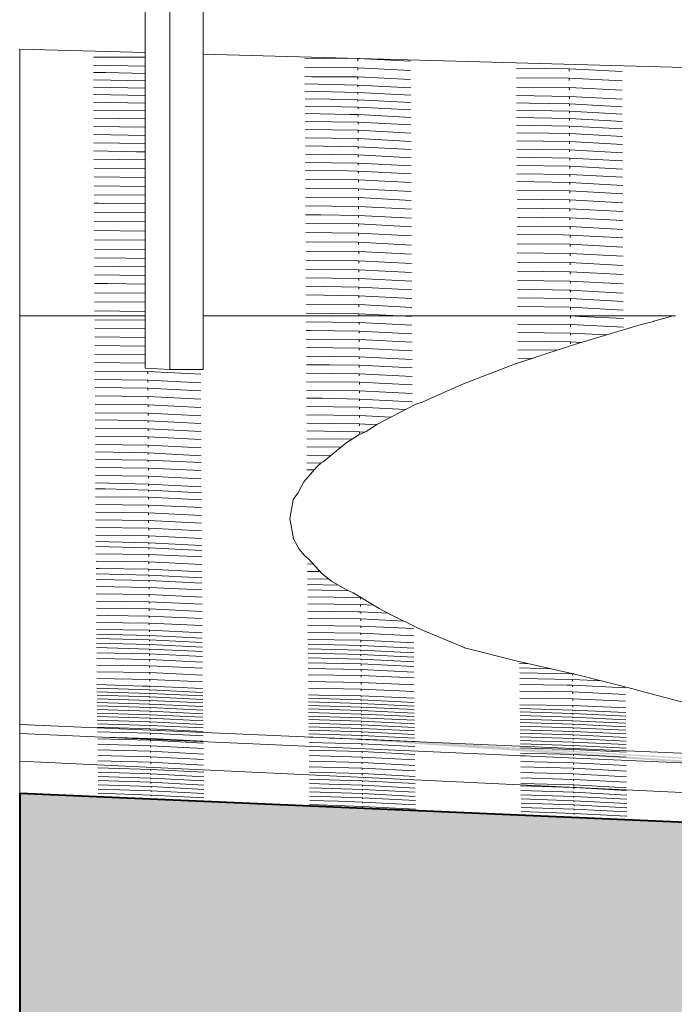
# Model space of a CAD drawing. Header units: millimetres. Extents: x -36476 to 2373, y -53000 to 10500.
# Tile 5 of 35: x -36476 to -35547, y 23 to 1420. Entities that reach past the tile are written whole.
import ezdxf

# ---------------------------------------------------------------- set-up
doc = ezdxf.new("R2010")
doc.units = ezdxf.units.MM
doc.header["$MEASUREMENT"] = 0
for name, color, linetype in [('Nouveau_0', 7, 'Continuous'), ('Nouveau_Equip - Escaliers et ascenseurs', 7, 'Continuous'), ('Terrain - original', 7, 'Continuous')]:
    doc.layers.add(name, color=color, linetype=linetype)

# ---------------------------------------------------------------- blocks, each defined once
blk = doc.blocks.new('Élément de coupe_3')
at = {"layer": 'Terrain - original', "linetype": 'Continuous', "lineweight": 13}
for points in [[(-36475.6, 420), (-36367.4, 415.3), (-36475.6, 421.1)], [(-35883.2, 394.2), (-36030.8, 400.6), (-35497.8, 363.8), (-35385.3, 358.8), (-35797.1, 387.2), (-35152.9, 348.4), (-35038.9, 343.3)]]:
    blk.add_hatch(color=7, dxfattribs=at).paths.add_polyline_path(points)
h = blk.add_hatch(dxfattribs=at)
h.set_pattern_fill('__TERRE_VÉGÉTALISÉE', style=0, pattern_type=2)
h.set_pattern_definition([(45, (0, 0), (-63.63961, 63.63961), []), (45, (-21.21, 21.21), (-127.2792, 127.2792), []), (45, (-42.43, 42.43), (-127.2792, 127.2792), []), (135, (-63.64, 63.64), (21.213203, 21.213203), [90, -90])])
h.paths.add_polyline_path([(-36475.6, 322.4), (-36475.6, -53000), (2372.7, -53000), (2372.7, -1000), (1114, -1000), (1114, -2000), (-3886, -2000), (-3886, -1000), (-30189.1, -1000), (-30189.1, 49.2), (-31403, 102), (-33105.9, 176.1), (-34834.4, 251.2), (-36464.5, 322)])
at = {"layer": 'Terrain - original', "color": 251, "linetype": 'Continuous', "lineweight": 13}
for p, q in [((-36297.6, 1373.7), (-36475.6, 1378.6)), ((-36475.6, 1378.6), (-36475.6, 1370.5)), ((-36475.6, 1370.5), (-36475.6, 1354)), ((-34705.3, 1329.9), (-36215.5, 1371.4)), ((-36297.6, 1366.9), (-36371.1, 1367.3)), ((-36297.6, 1354.5), (-36371, 1356)), ((-35996.1, 1365.2), (-36071.1, 1365.6)), ((-35996.1, 1365.2), (-35996.1, 1361.9)), ((-35996.1, 1365.2), (-35921.1, 1361.5)), ((-36475.6, 1354), (-36475.6, 1339.7)), ((-36353.2, 1345.2), (-36371, 1345.5)), ((-36297.6, 1344.1), (-36353.2, 1345.2)), ((-35996.1, 1352.1), (-36071, 1352.5)), ((-35996.1, 1352.1), (-35996, 1348.8)), ((-35996.1, 1352.1), (-35921, 1348.4)), ((-35696.1, 1350.4), (-35771.1, 1350.8)), ((-35696.1, 1350.4), (-35696.1, 1347.1)), ((-35696.1, 1350.4), (-35621.1, 1346.7)), ((-36475.6, 1339.7), (-36475.6, 1327.1)), ((-36297.6, 1333.6), (-36370.9, 1335.1)), ((-36061.7, 1339.4), (-36071, 1339.5)), ((-35995.9, 1327.6), (-36070.9, 1329.1)), ((-35996, 1339), (-36061.7, 1339.4)), ((-35996, 1339), (-35996, 1335.7)), ((-35996, 1339), (-35921, 1335.3)), ((-35995.9, 1327.6), (-35995.9, 1325)), ((-35995.9, 1327.6), (-35920.9, 1323.5)), ((-35696, 1337.3), (-35771, 1337.7)), ((-35696, 1337.3), (-35696, 1334)), ((-35696, 1337.3), (-35621, 1333.6)), ((-36475.6, 1327.1), (-36475.6, 1316)), ((-36475.6, 1316), (-36475.6, 1306)), ((-36297.6, 1323.2), (-36370.8, 1324.6)), ((-36297.6, 1312.6), (-36370.8, 1314)), ((-35995.9, 1317.2), (-36070.9, 1318.7)), ((-35995.9, 1317.2), (-35995.9, 1314.6)), ((-35995.9, 1317.2), (-35920.9, 1313.1)), ((-35696, 1324.2), (-35771, 1324.6)), ((-35696, 1324.2), (-35695.9, 1320.9)), ((-35696, 1324.2), (-35621, 1320.5)), ((-36475.6, 1306), (-36475.6, 1244.2)), ((-36297.6, 1302), (-36370.7, 1303.4)), ((-36000.7, 1306.9), (-36070.8, 1308.2)), ((-35995.8, 1306.8), (-36000.7, 1306.9)), ((-35995.8, 1306.8), (-35995.8, 1306.5)), ((-35995.8, 1306.8), (-35920.8, 1302.7)), ((-35995.8, 1306.5), (-35995.8, 1304.1)), ((-35695.9, 1311.2), (-35770.9, 1312.7)), ((-35752.5, 1301.9), (-35770.8, 1302.3)), ((-35695.8, 1300.8), (-35752.5, 1301.9)), ((-35695.9, 1311.2), (-35695.9, 1308.6)), ((-35695.9, 1311.2), (-35668, 1309.7)), ((-35695.8, 1300.8), (-35695.8, 1298.2)), ((-35695.8, 1300.8), (-35620.8, 1296.7)), ((-35668, 1309.7), (-35620.9, 1307.4)), ((-36297.6, 1291), (-36370.7, 1292.1)), ((-36018.1, 1296.7), (-36070.7, 1297.7)), ((-36007.2, 1285.9), (-36070.7, 1287.1)), ((-35995.7, 1296.3), (-36018.1, 1296.7)), ((-35995.7, 1285.7), (-36007.2, 1285.9)), ((-35995.7, 1296.3), (-35995.7, 1295.2)), ((-35995.7, 1296.3), (-35920.7, 1292.2)), ((-35995.7, 1295.2), (-35995.7, 1293.6)), ((-35995.7, 1285.7), (-35995.7, 1285.2)), ((-35995.7, 1285.7), (-35920.7, 1281.6)), ((-35695.8, 1290.4), (-35770.8, 1291.9)), ((-35695.8, 1290.4), (-35695.8, 1287.8)), ((-35695.8, 1290.4), (-35620.8, 1286.3)), ((-36297.6, 1279.4), (-36370.6, 1280.5)), ((-35995.6, 1274.9), (-36070.6, 1276)), ((-35995.7, 1285.2), (-35995.7, 1283)), ((-35995.6, 1274.9), (-35995.6, 1272)), ((-35995.6, 1274.9), (-35920.6, 1270.9)), ((-35695.7, 1279.9), (-35770.7, 1281.3)), ((-35695.7, 1279.9), (-35695.7, 1277.3)), ((-35695.7, 1279.9), (-35620.7, 1275.8)), ((-36297.6, 1267.8), (-36370.5, 1268.8)), ((-35995.6, 1263.3), (-36070.6, 1264.4)), ((-35995.6, 1263.3), (-35995.6, 1260.4)), ((-35995.6, 1263.3), (-35920.6, 1259.2)), ((-35695.7, 1269.3), (-35770.7, 1270.8)), ((-35724.4, 1259.2), (-35770.6, 1259.9)), ((-35695.6, 1258.7), (-35724.4, 1259.2)), ((-35695.7, 1269.3), (-35695.6, 1266.7)), ((-35695.7, 1269.3), (-35620.7, 1265.2)), ((-35695.6, 1258.7), (-35695.6, 1257.4)), ((-35695.6, 1258.7), (-35620.6, 1254.6)), ((-36475.6, 1244.2), (-36475.6, 1236.3)), ((-36297.6, 1256.1), (-36370.5, 1257.2)), ((-36297.6, 1244.5), (-36370.4, 1245.6)), ((-35995.5, 1251.6), (-36070.5, 1252.7)), ((-35995.5, 1251.6), (-35995.5, 1248.7)), ((-35995.5, 1251.6), (-35920.5, 1247.6)), ((-35695.5, 1247.2), (-35770.5, 1248.3)), ((-35695.6, 1257.4), (-35695.6, 1255.9)), ((-35695.5, 1247.2), (-35695.5, 1244.2)), ((-35695.5, 1247.2), (-35620.5, 1243.1)), ((-36475.6, 1236.3), (-36475.6, 1173.5)), ((-36310, 1233), (-36370.3, 1234.1)), ((-36297.6, 1232.8), (-36310, 1233)), ((-35995.4, 1240), (-36070.4, 1241.1)), ((-35995.4, 1240), (-35995.4, 1237.1)), ((-35995.4, 1240), (-35920.4, 1236)), ((-35695.5, 1235.5), (-35770.5, 1236.6)), ((-35695.5, 1235.5), (-35695.5, 1232.6)), ((-35695.5, 1235.5), (-35620.5, 1231.5)), ((-36297.6, 1221.5), (-36370.3, 1222.3)), ((-35995.4, 1228.3), (-36070.4, 1229.5)), ((-35995.3, 1216.7), (-36070.3, 1217.8)), ((-35995.4, 1228.3), (-35995.4, 1225.4)), ((-35995.4, 1228.3), (-35920.4, 1224.3)), ((-35995.3, 1216.7), (-35995.3, 1213.8)), ((-35995.3, 1216.7), (-35920.3, 1212.7)), ((-35695.4, 1223.9), (-35770.4, 1225)), ((-35695.4, 1223.9), (-35695.4, 1221)), ((-35695.4, 1223.9), (-35620.4, 1219.9)), ((-36297.6, 1208.9), (-36370.2, 1209.7)), ((-36010.1, 1205.8), (-36070.3, 1206.4)), ((-35995.3, 1205.5), (-36010.1, 1205.8)), ((-35995.3, 1205.5), (-35995.3, 1204.8)), ((-35995.3, 1205.5), (-35920.3, 1201.4)), ((-35995.3, 1204.8), (-35995.2, 1202.5)), ((-35695.4, 1212.2), (-35770.3, 1213.4)), ((-35695.3, 1200.6), (-35770.3, 1201.7)), ((-35695.4, 1212.2), (-35695.3, 1209.3)), ((-35695.4, 1212.2), (-35620.3, 1208.2)), ((-36297.6, 1196.3), (-36370.2, 1197.1)), ((-35995.2, 1193), (-36070.2, 1193.8)), ((-35995.2, 1193), (-35995.2, 1189.9)), ((-35995.2, 1193), (-35920.2, 1189.1)), ((-35695.2, 1189.1), (-35770.2, 1190.5)), ((-35695.3, 1200.6), (-35695.3, 1197.7)), ((-35695.3, 1200.6), (-35620.3, 1196.6)), ((-35695.2, 1189.1), (-35695.2, 1186.4)), ((-35695.2, 1189.1), (-35620.2, 1185)), ((-36297.6, 1183.7), (-36370.1, 1184.5)), ((-35995.1, 1180.4), (-36070.1, 1181.2)), ((-35995.1, 1180.4), (-35995.1, 1177.3)), ((-35995.1, 1180.4), (-35920.1, 1176.4)), ((-35695.2, 1177.2), (-35770.2, 1178)), ((-35695.2, 1177.2), (-35695.2, 1174)), ((-35695.2, 1177.2), (-35620.2, 1173.2)), ((-36475.6, 1173.5), (-36475.6, 1167.6)), ((-36475.6, 1167.6), (-36475.6, 1096)), ((-36297.6, 1171.1), (-36370, 1171.9)), ((-36363.4, 1159.9), (-36370, 1160)), ((-36297.6, 1158.8), (-36363.4, 1159.9)), ((-35995.1, 1167.8), (-36070.1, 1168.6)), ((-35995.1, 1167.8), (-35995.1, 1164.6)), ((-35995.1, 1167.8), (-35920.1, 1163.8)), ((-35695.1, 1164.5), (-35770.1, 1165.4)), ((-35695.1, 1164.5), (-35695.1, 1161.4)), ((-35695.1, 1164.5), (-35620.1, 1160.6)), ((-36297.6, 1146.3), (-36369.9, 1147)), ((-35995, 1155.2), (-36070, 1156)), ((-35995, 1155.2), (-35995, 1152)), ((-35995, 1155.2), (-35920, 1151.2)), ((-35695.1, 1151.9), (-35770, 1152.7)), ((-35695.1, 1151.9), (-35695, 1148.8)), ((-35695.1, 1151.9), (-35620, 1148)), ((-36297.6, 1133.2), (-36369.9, 1133.9)), ((-36048.6, 1143.2), (-36070, 1143.5)), ((-35995, 1142.6), (-36048.6, 1143.2)), ((-35995, 1142.6), (-35994.9, 1139.4)), ((-35995, 1142.6), (-35920, 1138.6)), ((-35695, 1139.3), (-35770, 1140.1)), ((-35695, 1139.3), (-35695, 1136.2)), ((-35695, 1139.3), (-35620, 1135.4)), ((-36297.6, 1120.2), (-36369.8, 1120.9)), ((-35994.9, 1130.5), (-36069.9, 1131.2)), ((-35994.8, 1117.4), (-36069.8, 1118.1)), ((-35994.9, 1130.5), (-35994.9, 1127.2)), ((-35994.9, 1130.5), (-35919.9, 1126.5)), ((-35694.9, 1126.7), (-35769.9, 1127.5)), ((-35694.9, 1126.7), (-35694.9, 1123.6)), ((-35694.9, 1126.7), (-35619.9, 1122.7)), ((-36297.6, 1107.2), (-36369.7, 1107.8)), ((-35994.8, 1104.4), (-36069.8, 1105.1)), ((-35994.8, 1117.4), (-35994.8, 1114.2)), ((-35994.8, 1117.4), (-35919.8, 1113.5)), ((-35994.8, 1104.4), (-35994.8, 1101.1)), ((-35994.8, 1104.4), (-35919.8, 1100.4)), ((-35704.5, 1114.8), (-35769.9, 1115.4)), ((-35694.9, 1114.6), (-35704.5, 1114.8)), ((-35694.9, 1114.6), (-35694.9, 1114.1)), ((-35694.9, 1114.6), (-35619.9, 1110.5)), ((-35694.9, 1114.1), (-35694.9, 1111.4)), ((-36475.6, 1096), (-36475.6, 1092.6)), ((-36475.6, 1092.6), (-36475.6, 1089.5)), ((-36297.6, 1094.1), (-36369.7, 1094.8)), ((-35994.7, 1091.3), (-36069.7, 1092)), ((-35994.7, 1091.3), (-35994.7, 1088.1)), ((-35994.7, 1091.3), (-35919.7, 1087.4)), ((-35694.8, 1101.6), (-35769.8, 1102.3)), ((-35694.8, 1101.6), (-35694.8, 1098.4)), ((-35694.8, 1101.6), (-35619.8, 1097.7)), ((-36475.6, 1089.5), (-36475.6, 1086.5)), ((-36475.6, 1086.5), (-36475.6, 1054.4)), ((-36324.4, 1081.8), (-36369.6, 1082.5)), ((-36297.6, 1081.3), (-36324.4, 1081.8)), ((-35994.7, 1078.3), (-36069.6, 1079)), ((-35994.7, 1078.3), (-35994.6, 1075)), ((-35994.7, 1078.3), (-35919.6, 1074.3)), ((-35694.7, 1088.6), (-35769.7, 1089.3)), ((-35694.7, 1075.5), (-35769.7, 1076.2)), ((-35694.7, 1088.6), (-35694.7, 1085.3)), ((-35694.7, 1088.6), (-35619.7, 1084.6)), ((-36297.6, 1069.5), (-36369.6, 1070.5)), ((-35994.6, 1065.2), (-36069.6, 1065.9)), ((-35994.6, 1065.2), (-35994.6, 1062)), ((-35994.6, 1065.2), (-35919.6, 1061.3)), ((-35694.6, 1062.5), (-35769.6, 1063.2)), ((-35694.7, 1075.5), (-35694.7, 1072.3)), ((-35694.7, 1075.5), (-35619.7, 1071.6)), ((-35694.6, 1062.5), (-35694.6, 1059.2)), ((-35694.6, 1062.5), (-35619.6, 1058.5)), ((-36475.6, 1054.4), (-36475.6, 1006.4)), ((-36297.6, 1057.2), (-36369.5, 1058.2)), ((-35994.5, 1053.1), (-36069.5, 1054.1)), ((-35994.5, 1053.1), (-35994.5, 1050)), ((-35994.5, 1053.1), (-35919.5, 1049)), ((-35694.6, 1049.4), (-35769.6, 1050.1)), ((-35694.6, 1049.4), (-35694.5, 1046.2)), ((-35694.6, 1049.4), (-35619.6, 1045.5)), ((-36350, 1045.7), (-36369.4, 1045.9)), ((-36297.6, 1045), (-36350, 1045.7)), ((-35994.5, 1040.8), (-36069.5, 1041.9)), ((-35994.5, 1040.8), (-35994.5, 1037.8)), ((-35994.5, 1040.8), (-35919.5, 1036.7)), ((-35744.8, 1037.4), (-35769.5, 1037.8)), ((-35720, 1037), (-35744.8, 1037.4)), ((-35696.1, 1036.6), (-35720, 1037)), ((-35694.5, 1036.6), (-35696.1, 1036.6)), ((-35694.5, 1036.6), (-35694.5, 1036.5)), ((-35694.5, 1036.6), (-35629, 1032.9)), ((-35694.5, 1036.5), (-35694.5, 1035.2)), ((-35694.5, 1035.2), (-35694.5, 1034.1)), ((-35694.5, 1034.1), (-35694.5, 1033.7)), ((-36297.6, 1032.2), (-36369.4, 1032.9)), ((-35994.4, 1028.6), (-36069.4, 1029.6)), ((-35994.4, 1028.6), (-35994.4, 1025.5)), ((-35994.4, 1028.6), (-35919.4, 1024.5)), ((-35694.4, 1024.5), (-35769.4, 1025.5)), ((-35694.4, 1024.5), (-35694.4, 1021.4)), ((-35694.4, 1024.5), (-35619.4, 1020.4)), ((-35629, 1032.9), (-35619.5, 1032.4)), ((-36475.6, 1006.4), (-36475.6, 1006.2)), ((-36475.6, 1006.2), (-36475.6, 1000)), ((-36297.6, 1019.2), (-36369.3, 1020)), ((-36297.6, 1006.3), (-36369.3, 1007)), ((-35994.4, 1016), (-36069.3, 1016.8)), ((-35994.4, 1016), (-35994.3, 1012.8)), ((-35994.4, 1016), (-35919.3, 1012)), ((-35694.4, 1012.2), (-35769.4, 1013.2)), ((-35694.4, 1012.2), (-35694.4, 1009.2)), ((-35694.4, 1012.2), (-35619.4, 1008.1)), ((-36387.7, 1000), (-36475.6, 1000)), ((-36475.6, 1000), (-36475.6, 958)), ((-36297.6, 1000), (-36387.7, 1000)), ((-36297.6, 993.7), (-36369.2, 994.4)), ((-35691.9, 1000), (-36215.5, 1000)), ((-35994.3, 1003.1), (-36069.3, 1003.9)), ((-35994.3, 1003.1), (-35994.3, 1000)), ((-35994.3, 1003.1), (-35936.7, 1000)), ((-35994.3, 1000), (-35994.3, 999.9)), ((-35936.7, 1000), (-35919.3, 999.1)), ((-35699.3, 1000), (-35769.3, 1000.7)), ((-35694.3, 1000), (-35699.3, 1000)), ((-35694.3, 1000), (-35694.3, 996.9)), ((-35694.3, 1000), (-35681.7, 999.3)), ((-35548.8, 1000), (-35691.9, 1000)), ((-35681.7, 999.3), (-35680.4, 999.2)), ((-35680.4, 999.2), (-35619.3, 996.2)), ((-36297.6, 981.5), (-36369.1, 982.3)), ((-35994.2, 990.7), (-36069.2, 991.4)), ((-36063.3, 979.1), (-36069.2, 979.2)), ((-35994.2, 978.4), (-36063.3, 979.1)), ((-35994.2, 990.7), (-35994.2, 987.6)), ((-35994.2, 990.7), (-35919.2, 986.9)), ((-35994.2, 978.4), (-35994.2, 975.3)), ((-35994.2, 978.4), (-35919.2, 974.6)), ((-35694.3, 987.7), (-35769.3, 988.4)), ((-35694.3, 987.7), (-35694.2, 984.6)), ((-35694.3, 987.7), (-35619.3, 983.9)), ((-36297.6, 969.4), (-36369.1, 970.1)), ((-35994.1, 966.4), (-36069.1, 967.1)), ((-35994.1, 966.4), (-35994.1, 963.3)), ((-35994.1, 966.4), (-35919.1, 962.6)), ((-35694.2, 975.4), (-35769.2, 976.2)), ((-35694.2, 975.4), (-35694.2, 972.4)), ((-35694.2, 975.4), (-35643.4, 972.9)), ((-36475.6, 958), (-36475.6, 912)), ((-36297.6, 957.2), (-36369, 957.9)), ((-35994, 954.2), (-36069, 954.9)), ((-35994, 954.2), (-35994, 951.2)), ((-35994, 954.2), (-35919, 950.4)), ((-35694.1, 963.2), (-35769.1, 963.9)), ((-35713.3, 951.4), (-35769.1, 952)), ((-35694.1, 963.2), (-35694.1, 960.1)), ((-35694.1, 963.2), (-35678.6, 962.4)), ((-36297.6, 945.1), (-36369, 945.8)), ((-35994, 942), (-36069, 942.8)), ((-35994, 942), (-35994, 939)), ((-35994, 942), (-35919, 938.2)), ((-35748.6, 939.6), (-35769, 939.8)), ((-36297.6, 933), (-36368.9, 933.7)), ((-36035.6, 930.3), (-36068.9, 930.6)), ((-35993.9, 929.9), (-36035.6, 930.3)), ((-35993.9, 929.9), (-35993.9, 927.7)), ((-35993.9, 929.9), (-35918.9, 926.1)), ((-35993.9, 927.7), (-35993.9, 926.8)), ((-36475.6, 912), (-36475.6, 909.5)), ((-36475.6, 909.5), (-36475.6, 864.9)), ((-36293.8, 920.8), (-36368.8, 921.6)), ((-36293.8, 908.7), (-36368.8, 909.5)), ((-36293.8, 920.8), (-36293.8, 917.8)), ((-36293.8, 920.8), (-36218.8, 917.1)), ((-36293.8, 908.7), (-36293.8, 905.7)), ((-36293.8, 908.7), (-36218.8, 905)), ((-35993.9, 917.8), (-36068.9, 918.5)), ((-35993.9, 917.8), (-35993.9, 914.7)), ((-35993.9, 917.8), (-35918.9, 914)), ((-36293.7, 897.5), (-36368.7, 898.3)), ((-36293.7, 897.5), (-36293.7, 894.5)), ((-36293.7, 897.5), (-36228.8, 894.3)), ((-35993.8, 905.7), (-36068.8, 906.4)), ((-35993.7, 893.6), (-36068.7, 894.3)), ((-35993.8, 905.7), (-35993.8, 902.6)), ((-35993.8, 905.7), (-35918.8, 901.9)), ((-36293.7, 885.6), (-36368.6, 886.4)), ((-36293.7, 885.6), (-36293.6, 882.6)), ((-36293.7, 885.6), (-36218.6, 881.8)), ((-36228.8, 894.3), (-36218.7, 893.7)), ((-36046.5, 883), (-36068.7, 883.2)), ((-35993.7, 881.9), (-36046.5, 883)), ((-35993.7, 893.6), (-35993.7, 890.5)), ((-35993.7, 893.6), (-35918.7, 889.8)), ((-35993.7, 881.9), (-35993.7, 879.7)), ((-35993.7, 881.9), (-35918.7, 877.9)), ((-36293.6, 873.7), (-36368.6, 874.5)), ((-36293.6, 873.7), (-36293.6, 870.7)), ((-36293.6, 873.7), (-36218.6, 869.9)), ((-35993.6, 870.5), (-36068.6, 871.3)), ((-35993.7, 879.7), (-35993.7, 879.5)), ((-35993.6, 870.5), (-35993.6, 867.6)), ((-35993.6, 870.5), (-35928, 867.2)), ((-36475.6, 864.9), (-36475.6, 860.4)), ((-36475.6, 860.4), (-36475.6, 817.7)), ((-36293.5, 861.8), (-36368.5, 862.6)), ((-36293.5, 861.8), (-36293.5, 858.8)), ((-36293.5, 861.8), (-36218.5, 858)), ((-35993.6, 858.6), (-36068.6, 859.4)), ((-35993.6, 858.6), (-35993.5, 855.7)), ((-35993.6, 858.6), (-35948.8, 856.4)), ((-36336.6, 852), (-36368.5, 852.3)), ((-36293.4, 839.9), (-36368.4, 840.7)), ((-36293.5, 851), (-36336.6, 852)), ((-36293.5, 851), (-36293.5, 849.4)), ((-36293.5, 851), (-36218.5, 847.1)), ((-36293.5, 849.4), (-36293.5, 848.6)), ((-36293.4, 839.9), (-36293.4, 836.9)), ((-36293.4, 839.9), (-36218.4, 836.1)), ((-35993.5, 846.7), (-36068.5, 847.5)), ((-35993.5, 846.7), (-35993.5, 843.7)), ((-35993.5, 846.7), (-35969.3, 845.5)), ((-36293.4, 828.2), (-36368.3, 829)), ((-36293.4, 828.2), (-36293.3, 825.3)), ((-36293.4, 828.2), (-36218.3, 824.5)), ((-35993.4, 835.3), (-36068.4, 837)), ((-36004.2, 825), (-36068.4, 825.7)), ((-35993.4, 835.3), (-35993.4, 833.1)), ((-35993.4, 835.3), (-35986.4, 834.9)), ((-36475.6, 817.7), (-36475.6, 811)), ((-36475.6, 811), (-36475.6, 770.7)), ((-36293.3, 816.5), (-36368.3, 817.3)), ((-36293.3, 816.5), (-36293.3, 813.6)), ((-36293.3, 816.5), (-36218.3, 812.8)), ((-36020.2, 813.6), (-36068.3, 814.1)), ((-36293.2, 805.4), (-36368.2, 807)), ((-36293.2, 805.4), (-36293.2, 803.2)), ((-36293.2, 805.4), (-36218.2, 801.5)), ((-36034.1, 802), (-36068.3, 802.4)), ((-36293.2, 795.4), (-36368.2, 796.3)), ((-36293.1, 784), (-36368.1, 784.9)), ((-36293.2, 795.4), (-36293.2, 792.6)), ((-36293.2, 795.4), (-36218.2, 791.7)), ((-36293.1, 784), (-36293.1, 781.2)), ((-36293.1, 784), (-36218.1, 780.3)), ((-36048, 791.1), (-36068.2, 791.5)), ((-36475.6, 770.7), (-36475.6, 761.5)), ((-36293, 772.6), (-36368, 773.5)), ((-36293, 772.6), (-36293, 769.7)), ((-36293, 772.6), (-36218, 768.9)), ((-36057.9, 781.3), (-36068.1, 781.4)), ((-36067.8, 770), (-36068.1, 770)), ((-36475.6, 761.5), (-36475.6, 724)), ((-36311.9, 761.4), (-36368, 762.8)), ((-36293, 761.2), (-36311.9, 761.4)), ((-36293, 761.2), (-36293, 760.3)), ((-36293, 761.2), (-36218, 757.5)), ((-36293, 760.3), (-36293, 758.9)), ((-36354.4, 754.3), (-36367.9, 754.5)), ((-36292.9, 742.5), (-36367.9, 743.4)), ((-36292.9, 752.8), (-36354.4, 754.3)), ((-36292.9, 752.8), (-36292.9, 750.8)), ((-36292.9, 752.8), (-36217.9, 749)), ((-36292.9, 742.5), (-36292.8, 739.8)), ((-36292.9, 742.5), (-36217.9, 738.9)), ((-36292.8, 731.5), (-36367.8, 732.4)), ((-36292.8, 731.5), (-36292.8, 728.7)), ((-36292.8, 731.5), (-36217.8, 727.8)), ((-36475.6, 724), (-36475.6, 690.3)), ((-36292.7, 720.4), (-36367.7, 721.3)), ((-36292.7, 720.4), (-36292.7, 717.6)), ((-36292.7, 720.4), (-36217.7, 716.7)), ((-36292.7, 709.4), (-36367.7, 710.4)), ((-36292.6, 698.5), (-36367.6, 699.5)), ((-36292.7, 709.4), (-36292.7, 706.7)), ((-36292.7, 709.4), (-36217.7, 705.7)), ((-36475.6, 690.3), (-36475.6, 677.9)), ((-36292.6, 687.6), (-36367.6, 688.6)), ((-36292.6, 698.5), (-36292.6, 695.8)), ((-36292.6, 698.5), (-36217.6, 694.9)), ((-36292.6, 687.6), (-36292.5, 684.9)), ((-36292.6, 687.6), (-36217.6, 684)), ((-36475.6, 677.9), (-36475.6, 647.2)), ((-36292.5, 678), (-36367.5, 679.9)), ((-36292.4, 670.6), (-36367.4, 672.6)), ((-36292.5, 678), (-36292.5, 676.1)), ((-36292.5, 678), (-36217.5, 674.2)), ((-36292.4, 661.4), (-36367.4, 662.3)), ((-36292.4, 670.6), (-36292.4, 668.8)), ((-36292.4, 670.6), (-36217.4, 666.8)), ((-36292.4, 661.4), (-36292.4, 658.7)), ((-36292.4, 661.4), (-36217.4, 657.8)), ((-36475.6, 647.2), (-36475.6, 633)), ((-36292.3, 650.8), (-36367.3, 651.8)), ((-36292.3, 650.8), (-36292.3, 648.2)), ((-36292.3, 650.8), (-36217.3, 647.2)), ((-36059, 647.8), (-36067.3, 647.9)), ((-36475.6, 633), (-36475.6, 605.4)), ((-36363.7, 641.3), (-36367.2, 641.3)), ((-36292.2, 632), (-36367.2, 633.8)), ((-36292.3, 640.3), (-36363.7, 641.3)), ((-36292.3, 640.3), (-36292.2, 637.7)), ((-36292.3, 640.3), (-36217.2, 636.7)), ((-36292.2, 632), (-36292.2, 630.1)), ((-36292.2, 632), (-36217.2, 628.2)), ((-36049.3, 637.1), (-36067.3, 637.4)), ((-36341.1, 625.6), (-36367.1, 625.9)), ((-36292.1, 614.7), (-36367.1, 615.7)), ((-36292.1, 624.4), (-36341.1, 625.6)), ((-36292.1, 624.4), (-36292.1, 622.9)), ((-36292.1, 624.4), (-36217.1, 620.7)), ((-36292.1, 622.9), (-36292.1, 622.4)), ((-36036.8, 626.5), (-36067.2, 626.9)), ((-36023.3, 617.8), (-36067.2, 618.9)), ((-36475.6, 605.4), (-36475.6, 581.1)), ((-36292, 604.5), (-36367, 605.5)), ((-36292.1, 614.7), (-36292.1, 612.1)), ((-36292.1, 614.7), (-36217.1, 611.1)), ((-36292, 604.5), (-36292, 601.9)), ((-36292, 604.5), (-36217, 600.9)), ((-36009.4, 610), (-36067.1, 611.4)), ((-35992.1, 600.4), (-36067, 601.4)), ((-36292, 594.2), (-36366.9, 595.3)), ((-36292, 594.2), (-36291.9, 591.7)), ((-36292, 594.2), (-36216.9, 590.7)), ((-35992, 590.2), (-36067, 591.2)), ((-35992, 600.4), (-35992, 597.9)), ((-35992, 590.2), (-35992, 587.6)), ((-35992, 590.2), (-35973.8, 589.3)), ((-36475.6, 581.1), (-36475.6, 560)), ((-36291.9, 584.1), (-36366.9, 585.2)), ((-36350.9, 574.8), (-36366.8, 575)), ((-36291.8, 574), (-36350.9, 574.8)), ((-36291.9, 584.1), (-36291.9, 581.6)), ((-36291.9, 584.1), (-36216.9, 580.5)), ((-36291.8, 574), (-36291.8, 571.8)), ((-36291.8, 574), (-36216.8, 570.4)), ((-35995.8, 580), (-36066.9, 581)), ((-35991.9, 580), (-35995.8, 580)), ((-35991.9, 580), (-35991.9, 579.8)), ((-35991.9, 580), (-35953.1, 578.1)), ((-35991.9, 579.8), (-35991.9, 577.4)), ((-36475.6, 560), (-36475.6, 532.8)), ((-36291.8, 563.9), (-36366.8, 565)), ((-36291.8, 571.8), (-36291.8, 571.5)), ((-36291.8, 563.9), (-36291.8, 561.4)), ((-36291.8, 563.9), (-36216.8, 560.4)), ((-35991.9, 569.8), (-36066.9, 570.9)), ((-35991.8, 559.7), (-36066.8, 560.8)), ((-35991.9, 569.8), (-35991.8, 567.3)), ((-35991.9, 569.8), (-35930.5, 566.9)), ((-35991.8, 559.7), (-35991.8, 557.2)), ((-35991.8, 559.7), (-35916.8, 556.2)), ((-36291.7, 553.9), (-36366.7, 555)), ((-36291.7, 546.4), (-36366.6, 548.4)), ((-36291.7, 553.9), (-36291.7, 551.4)), ((-36291.7, 553.9), (-36216.7, 550.3)), ((-36291.7, 546.4), (-36291.6, 544.8)), ((-36291.7, 546.4), (-36216.6, 542.8)), ((-35991.7, 549.7), (-36066.7, 550.7)), ((-35991.7, 549.7), (-35991.7, 547.2)), ((-35991.7, 549.7), (-35916.7, 546.1)), ((-36475.6, 532.8), (-36475.6, 517.5)), ((-36291.6, 540), (-36366.6, 542)), ((-36291.5, 533.6), (-36366.5, 535.6)), ((-36291.6, 540), (-36291.6, 538.4)), ((-36291.6, 540), (-36216.6, 536.4)), ((-36291.5, 533.6), (-36291.5, 532)), ((-36291.5, 533.6), (-36216.5, 530)), ((-35991.7, 539.6), (-36066.7, 540.7)), ((-35991.6, 532), (-36066.6, 534)), ((-35991.7, 539.6), (-35991.7, 537.1)), ((-35991.7, 539.6), (-35916.7, 536.1)), ((-35991.6, 532), (-35991.6, 530.4)), ((-35991.6, 532), (-35916.6, 528.4)), ((-36475.6, 517.5), (-36475.6, 499.1)), ((-36291.5, 527.2), (-36366.5, 529.2)), ((-36291.4, 520.2), (-36366.4, 521.7)), ((-36291.5, 527.2), (-36291.5, 525.6)), ((-36291.5, 527.2), (-36216.5, 523.6)), ((-36291.4, 520.2), (-36291.4, 518.1)), ((-36291.4, 520.2), (-36216.4, 516.6)), ((-35991.6, 525.6), (-36066.6, 527.6)), ((-35991.5, 519.2), (-36066.5, 521.2)), ((-35991.6, 525.6), (-35991.5, 524)), ((-35991.6, 525.6), (-35916.6, 522)), ((-35991.5, 519.2), (-35991.5, 517.6)), ((-35991.5, 519.2), (-35916.5, 515.6)), ((-36291.3, 512.1), (-36366.3, 513.6)), ((-36291.3, 503.3), (-36366.3, 504.3)), ((-36291.3, 512.1), (-36291.3, 510)), ((-36291.3, 512.1), (-36216.3, 508.5)), ((-36291.3, 503.3), (-36291.3, 500.9)), ((-36291.3, 503.3), (-36216.3, 499.8)), ((-35991.4, 512.8), (-36066.4, 514.8)), ((-35991.4, 506), (-36066.4, 507.5)), ((-35991.4, 512.8), (-35991.4, 511.2)), ((-35991.4, 512.8), (-35916.4, 509.2)), ((-35991.4, 506), (-35991.4, 504)), ((-35991.4, 506), (-35916.4, 502.5)), ((-35753.4, 506.4), (-35766.5, 506.8)), ((-36475.6, 499.1), (-36475.6, 483.4)), ((-36291.2, 493.7), (-36366.2, 494.7)), ((-36291.2, 493.7), (-36291.2, 491.3)), ((-36291.2, 493.7), (-36216.2, 490.2)), ((-35991.3, 497.9), (-36066.3, 499.4)), ((-35991.3, 489.5), (-36066.2, 490.6)), ((-35991.3, 497.9), (-35991.3, 495.9)), ((-35991.3, 497.9), (-35916.3, 494.4)), ((-35991.3, 489.5), (-35991.2, 487.1)), ((-35991.3, 489.5), (-35916.2, 486.1)), ((-35721.5, 499.2), (-35766.4, 500.4)), ((-35691.3, 491.9), (-35766.3, 493.4)), ((-35691.3, 491.9), (-35691.3, 489.9)), ((-35691.3, 491.9), (-35689.5, 491.8)), ((-36475.6, 483.4), (-36475.6, 420)), ((-36291.2, 484.1), (-36366.2, 485.2)), ((-36301.4, 474.7), (-36366.1, 476.7)), ((-36291.2, 484.1), (-36291.1, 481.7)), ((-36291.2, 484.1), (-36216.2, 480.7)), ((-35991.2, 479.9), (-36066.2, 481)), ((-35991.2, 479.9), (-35991.2, 477.5)), ((-35991.2, 479.9), (-35916.2, 476.5)), ((-35691.3, 483.8), (-35766.3, 485.3)), ((-35698.9, 475.9), (-35766.2, 476.8)), ((-35691.2, 475.7), (-35698.9, 475.9)), ((-35691.3, 483.8), (-35691.3, 481.8)), ((-35691.3, 483.8), (-35650.1, 481.9)), ((-35691.2, 475.7), (-35691.2, 475.5)), ((-35691.2, 475.7), (-35616.2, 472.2)), ((-35691.2, 475.5), (-35691.2, 473.4)), ((-36291, 469.3), (-36366, 471.7)), ((-36291, 464.3), (-36366, 466.6)), ((-36290.9, 459.2), (-36365.9, 461.6)), ((-36291.1, 474.6), (-36301.4, 474.7)), ((-36291.1, 474.6), (-36291.1, 474.2)), ((-36291.1, 474.6), (-36216.1, 471.1)), ((-36291.1, 474.2), (-36291.1, 473.1)), ((-36291, 469.3), (-36291, 468.1)), ((-36291, 469.3), (-36216, 465.7)), ((-36291, 464.3), (-36291, 463)), ((-36291, 464.3), (-36216, 460.7)), ((-35991.1, 470.3), (-36066.1, 471.4)), ((-36036.6, 461.4), (-36066.1, 462.4)), ((-35991.1, 460.8), (-36036.6, 461.4)), ((-35991.1, 470.3), (-35991.1, 468)), ((-35991.1, 470.3), (-35916.1, 466.9)), ((-35691.2, 466.2), (-35766.2, 467.2)), ((-35691.2, 466.2), (-35691.1, 463.8)), ((-35691.2, 466.2), (-35616.2, 462.7)), ((-36290.9, 454.2), (-36365.9, 456.5)), ((-36290.8, 449.1), (-36365.8, 451.5)), ((-36290.9, 459.2), (-36290.9, 458)), ((-36290.9, 459.2), (-36215.9, 455.6)), ((-36290.9, 454.2), (-36290.8, 452.9)), ((-36290.9, 454.2), (-36215.9, 450.6)), ((-36290.8, 449.1), (-36290.8, 447.9)), ((-36290.8, 449.1), (-36215.8, 445.5)), ((-35991, 455), (-36066, 457.3)), ((-35991, 449.9), (-36065.9, 452.3)), ((-35990.9, 444.9), (-36065.9, 447.2)), ((-35991.1, 460.8), (-35991.1, 459.2)), ((-35991.1, 460.8), (-35916.1, 457.4)), ((-35991.1, 459.2), (-35991.1, 458.8)), ((-35991, 455), (-35991, 453.7)), ((-35991, 455), (-35916, 451.4)), ((-35991, 449.9), (-35990.9, 448.7)), ((-35991, 449.9), (-35915.9, 446.3)), ((-35691.1, 456.6), (-35766.1, 457.6)), ((-35691, 447), (-35766, 448.1)), ((-35691.1, 456.6), (-35691.1, 454.2)), ((-35691.1, 456.6), (-35616.1, 453.1)), ((-36290.7, 444.1), (-36365.7, 446.4)), ((-36290.7, 439), (-36365.7, 441.4)), ((-36290.6, 434), (-36365.6, 436.3)), ((-36290.7, 444.1), (-36290.7, 442.8)), ((-36290.7, 444.1), (-36215.7, 440.5)), ((-36290.7, 439), (-36290.7, 437.8)), ((-36290.7, 439), (-36215.7, 435.4)), ((-36290.6, 434), (-36290.6, 432.7)), ((-36290.6, 434), (-36215.6, 430.4)), ((-35990.8, 439.8), (-36065.8, 442.1)), ((-35990.8, 434.8), (-36065.8, 437.1)), ((-35990.9, 444.9), (-35990.9, 443.6)), ((-35990.9, 444.9), (-35915.9, 441.3)), ((-35990.8, 439.8), (-35990.8, 438.6)), ((-35990.8, 439.8), (-35915.8, 436.2)), ((-35990.8, 434.8), (-35990.8, 433.5)), ((-35990.8, 434.8), (-35915.8, 431.2)), ((-35691, 440.6), (-35766, 442.9)), ((-35690.9, 435.6), (-35765.9, 437.9)), ((-35691, 447), (-35691, 444.6)), ((-35691, 447), (-35616, 443.6)), ((-35691, 440.6), (-35691, 439.4)), ((-35691, 440.6), (-35616, 437)), ((-35690.9, 435.6), (-35690.9, 434.3)), ((-35690.9, 435.6), (-35615.9, 432)), ((-36475.6, 420), (-34764.3, 345.5)), ((-36475.6, 420), (-36475.6, 407.5)), ((-36290.6, 428.9), (-36365.5, 431.3)), ((-36290.5, 423.9), (-36365.5, 426.2)), ((-36290.4, 418.8), (-36365.4, 421.2)), ((-36290.6, 428.9), (-36290.5, 427.7)), ((-36290.6, 428.9), (-36215.5, 425.3)), ((-36290.5, 423.9), (-36290.5, 422.6)), ((-36290.5, 423.9), (-36215.5, 420.3)), ((-35990.7, 429.7), (-36065.7, 432)), ((-35990.6, 424.7), (-36065.6, 427)), ((-35990.6, 419.6), (-36065.6, 421.9)), ((-35990.7, 429.7), (-35990.7, 428.5)), ((-35990.7, 429.7), (-35915.7, 426.1)), ((-35990.6, 424.7), (-35990.6, 423.4)), ((-35990.6, 424.7), (-35915.6, 421.1)), ((-35990.6, 419.6), (-35990.6, 418.4)), ((-35990.6, 419.6), (-35915.6, 416)), ((-35690.9, 430.5), (-35765.9, 432.8)), ((-35690.8, 425.5), (-35765.8, 427.8)), ((-35690.7, 420.4), (-35765.7, 422.7)), ((-35690.9, 430.5), (-35690.8, 429.3)), ((-35690.9, 430.5), (-35615.9, 426.9)), ((-35690.8, 425.5), (-35690.8, 424.2)), ((-35690.8, 425.5), (-35615.8, 421.9)), ((-35690.7, 420.4), (-35690.7, 419.1)), ((-35690.7, 420.4), (-35615.7, 416.8)), ((-34471.5, 318), (-36475.6, 407.5)), ((-36475.6, 407.5), (-36475.6, 368.2)), ((-36290.4, 413.8), (-36365.4, 416.1)), ((-36290.3, 407.8), (-36365.2, 409.8)), ((-36290.4, 418.8), (-36290.4, 417.6)), ((-36290.4, 418.8), (-36215.4, 415.2)), ((-36290.4, 413.8), (-36290.4, 412.5)), ((-36290.4, 413.8), (-36215.4, 410.2)), ((-36290.3, 407.8), (-36290.2, 406)), ((-36290.3, 407.8), (-36215.2, 404)), ((-35990.5, 414.6), (-36065.5, 416.9)), ((-35990.5, 409.5), (-36065.5, 411.8)), ((-35990.4, 404.5), (-36065.4, 406.8)), ((-35990.5, 414.6), (-35990.5, 413.3)), ((-35990.5, 414.6), (-35915.5, 411)), ((-35990.5, 409.5), (-35990.5, 408.3)), ((-35990.5, 409.5), (-35915.5, 405.9)), ((-35690.7, 415.4), (-35765.7, 417.7)), ((-35690.6, 410.3), (-35765.6, 412.6)), ((-35690.6, 405.3), (-35765.5, 407.6)), ((-35690.7, 415.4), (-35690.7, 414.1)), ((-35690.7, 415.4), (-35615.7, 411.8)), ((-35690.6, 410.3), (-35690.6, 409)), ((-35690.6, 410.3), (-35615.6, 406.7)), ((-35690.6, 405.3), (-35690.5, 404)), ((-35690.6, 405.3), (-35615.5, 401.7)), ((-36290, 397.8), (-36365, 399.8)), ((-36289.9, 389.9), (-36364.9, 392)), ((-36290.2, 400.4), (-36355.8, 402.1)), ((-36290.2, 400.4), (-36290.2, 399.2)), ((-36290.2, 400.4), (-36215.2, 396.6)), ((-36290, 397.8), (-36290, 395.8)), ((-36290, 397.8), (-36215, 393.8)), ((-36059.6, 401.9), (-36065.3, 402)), ((-35990.2, 392.6), (-36065.2, 394.6)), ((-35990.3, 399.4), (-36036, 400.8)), ((-35990.4, 404.5), (-35990.4, 403.2)), ((-35990.4, 404.5), (-35915.4, 400.9)), ((-35990.3, 399.4), (-35990.3, 398.8)), ((-35990.3, 399.4), (-35915.3, 395.8)), ((-35990.3, 398.8), (-35990.3, 398.2)), ((-35990.2, 392.6), (-35990.2, 390.8)), ((-35990.2, 392.6), (-35915.2, 388.8)), ((-35690.5, 400.2), (-35765.5, 402.5)), ((-35690.4, 395.2), (-35765.4, 397.5)), ((-35690.4, 390.1), (-35765.4, 392.4)), ((-35690.5, 400.2), (-35690.5, 398.9)), ((-35690.5, 400.2), (-35615.5, 396.6)), ((-35690.4, 395.2), (-35690.4, 393.9)), ((-35690.4, 395.2), (-35615.4, 391.6)), ((-36289.9, 382.1), (-36364.9, 384.1)), ((-36289.9, 389.9), (-36289.9, 388)), ((-36289.9, 389.9), (-36214.9, 385.9)), ((-36289.9, 382.1), (-36289.9, 380.1)), ((-36289.9, 382.1), (-36214.9, 378.1)), ((-35990, 381.7), (-36065, 383.8)), ((-35990, 381.7), (-35990, 379.8)), ((-35990, 381.7), (-35915, 377.7)), ((-35690.3, 384.8), (-35765.2, 386.8)), ((-35690.2, 377.4), (-35765.2, 379.3)), ((-35690.4, 390.1), (-35690.4, 388.8)), ((-35690.4, 390.1), (-35615.4, 386.5)), ((-35690.3, 384.8), (-35690.2, 383)), ((-35690.3, 384.8), (-35615.2, 381)), ((-35690.2, 377.4), (-35690.2, 375.5)), ((-35690.2, 377.4), (-35615.2, 373.6)), ((-36475.6, 368.2), (-31560.4, 133.5)), ((-36475.6, 368.2), (-36475.6, 362.6)), ((-36289.8, 374.2), (-36364.8, 376.3)), ((-36289.8, 366.4), (-36364.8, 368.4)), ((-36289.8, 374.2), (-36289.8, 372.3)), ((-36289.8, 374.2), (-36214.8, 370.2)), ((-36289.8, 366.4), (-36289.8, 364.4)), ((-36289.8, 366.4), (-36214.8, 362.4)), ((-35989.9, 373.9), (-36064.9, 375.9)), ((-35989.9, 366), (-36064.9, 368.1)), ((-35989.9, 373.9), (-35989.9, 371.9)), ((-35989.9, 373.9), (-35914.9, 369.9)), ((-35989.9, 366), (-35989.8, 364.1)), ((-35989.9, 366), (-35914.9, 362)), ((-35758.1, 375.4), (-35765, 375.6)), ((-35689.9, 365.7), (-35764.9, 367.8)), ((-35690, 372.4), (-35690, 371.6)), ((-35689.9, 365.7), (-35689.9, 363.7)), ((-35689.9, 365.7), (-35614.9, 361.7)), ((-36475.6, 362.6), (-36475.6, 357.1)), ((-36475.6, 357.1), (-36475.6, 350.9)), ((-36475.6, 350.9), (-36475.6, 343.4)), ((-36289.6, 356.4), (-36364.6, 358.8)), ((-36289.5, 350), (-36364.5, 352.5)), ((-36289.6, 356.4), (-36289.6, 354.7)), ((-36289.6, 356.4), (-36214.6, 352.3)), ((-36289.5, 350), (-36289.5, 348.5)), ((-36289.5, 350), (-36214.5, 346)), ((-35989.8, 358.2), (-36064.8, 360.2)), ((-35989.7, 350.3), (-36064.7, 352.4)), ((-35989.8, 358.2), (-35989.8, 356.2)), ((-35989.8, 358.2), (-35914.8, 354.2)), ((-35989.7, 350.3), (-35989.7, 348.4)), ((-35989.7, 350.3), (-35914.7, 346.3)), ((-35689.9, 357.9), (-35764.9, 359.9)), ((-35689.8, 350), (-35764.8, 352.1)), ((-35689.9, 357.9), (-35689.9, 355.9)), ((-35689.9, 357.9), (-35614.9, 353.9)), ((-35689.8, 350), (-35689.8, 348)), ((-35689.8, 350), (-35614.8, 346)), ((-36475.6, 343.4), (-36475.6, 333.8)), ((-36289.5, 344), (-36364.5, 346.5)), ((-36289.4, 338), (-36364.4, 340.5)), ((-36289.5, 344), (-36289.4, 342.5)), ((-36289.5, 344), (-36214.5, 340)), ((-36289.4, 338), (-36289.4, 336.5)), ((-36289.4, 338), (-36214.4, 334)), ((-36052.4, 342.2), (-36064.5, 342.6)), ((-36022.3, 335), (-36064.5, 336.4)), ((-35989.6, 340.2), (-36052.4, 342.2)), ((-35989.6, 340.2), (-35989.5, 339.2)), ((-35989.6, 340.2), (-35914.5, 336.2)), ((-35989.5, 339.2), (-35989.5, 338.6)), ((-35689.8, 342.2), (-35764.8, 344.2)), ((-35689.7, 334.3), (-35764.7, 336.4)), ((-35689.8, 342.2), (-35689.8, 340.2)), ((-35689.8, 342.2), (-35614.8, 338.1)), ((-36475.6, 333.8), (-36475.6, 322.5)), ((-36289.3, 332), (-36364.3, 334.5)), ((-36289.3, 326), (-36364.3, 328.5)), ((-36289.2, 319.9), (-36364.2, 322.4)), ((-36289.3, 332), (-36289.3, 330.5)), ((-36289.3, 332), (-36214.3, 328)), ((-36289.3, 326), (-36289.3, 324.5)), ((-36289.3, 326), (-36214.3, 322)), ((-36047.4, 329.9), (-36064.4, 330.4)), ((-35989.4, 322), (-36064.4, 324.5)), ((-35989.4, 327.9), (-36047.4, 329.9)), ((-35989.5, 333.9), (-36022.3, 335)), ((-35989.5, 333.9), (-35989.5, 333.4)), ((-35989.5, 333.9), (-35914.5, 329.9)), ((-35989.5, 333.4), (-35989.5, 332.4)), ((-35989.4, 327.9), (-35989.4, 327)), ((-35989.4, 327.9), (-35914.4, 323.9)), ((-35989.4, 327), (-35989.4, 326.4)), ((-35989.4, 322), (-35989.4, 320.5)), ((-35989.4, 322), (-35914.4, 318)), ((-35689.6, 330.6), (-35764.6, 333)), ((-35689.5, 324), (-35764.5, 326.5)), ((-35689.7, 334.3), (-35689.7, 332.3)), ((-35689.7, 334.3), (-35614.7, 330.3)), ((-35689.6, 330.6), (-35689.6, 328.9)), ((-35689.6, 330.6), (-35614.6, 326.5)), ((-35689.5, 324), (-35689.5, 322.5)), ((-35689.5, 324), (-35614.5, 320)), ((-36289.2, 319.9), (-36289.2, 318.4)), ((-36289.2, 319.9), (-36214.2, 315.9)), ((-35989.3, 316), (-36064.3, 318.5)), ((-36023.8, 311.1), (-36064.2, 312.4)), ((-35989.3, 309.9), (-36023.8, 311.1)), ((-35989.3, 316), (-35989.3, 314.5)), ((-35989.3, 316), (-35914.3, 312)), ((-35989.3, 309.9), (-35989.2, 309.4)), ((-35989.3, 309.9), (-35914.2, 305.9)), ((-35989.2, 309.4), (-35989.2, 308.4)), ((-35689.5, 317.9), (-35764.5, 320.4)), ((-35689.4, 311.9), (-35764.4, 314.4)), ((-35689.3, 305.9), (-35764.3, 308.4)), ((-35689.5, 317.9), (-35689.4, 316.4)), ((-35689.5, 317.9), (-35614.5, 313.9)), ((-35689.4, 311.9), (-35689.4, 310.4)), ((-35689.4, 311.9), (-35614.4, 307.9)), ((-35989.2, 303.9), (-36064.2, 306.4)), ((-35989.2, 303.9), (-35989.2, 302.4)), ((-35989.2, 303.9), (-35914.2, 299.9)), ((-35689.3, 299.9), (-35764.3, 302.4)), ((-35689.2, 293.9), (-35764.2, 296.4)), ((-35689.3, 305.9), (-35689.3, 304.4)), ((-35689.3, 305.9), (-35614.3, 301.9)), ((-35689.3, 299.9), (-35689.3, 298.4)), ((-35689.3, 299.9), (-35614.3, 295.9)), ((-35689.2, 293.9), (-35689.2, 292.4)), ((-35689.2, 293.9), (-35614.2, 289.9))]:
    blk.add_line(p, q, dxfattribs=at)
at = {"layer": 'Terrain - original', "color": 7, "linetype": 'Continuous', "lineweight": 40}
blk.add_line((-36475.6, 322.4), (-36475.6, -53000), dxfattribs=at)
at = {"layer": 'Terrain - original', "color": 7, "linetype": 'Continuous', "lineweight": 40, "flags": 128}
blk.add_lwpolyline([(-36475.6, 322.4), (-36464.5, 322), (-34834.4, 251.2), (-33105.9, 176.1), (-31403, 102), (-30189.1, 49.2)], dxfattribs=at)
blk = doc.blocks.new('Élément de coupe_79')
at = {"layer": 'Nouveau_0', "color": 255, "linetype": 'Continuous', "lineweight": 0}
for p, q in [((-35593.8, 987.6), (-35576.5, 992.2)), ((-35576.5, 992.2), (-35575.9, 992.3)), ((-35575.9, 992.3), (-35548.8, 1000)), ((-35548.8, 1000), (-35545.2, 1000)), ((-35688.7, 959.4), (-35593.8, 987.6)), ((-35773.5, 931.3), (-35703.3, 954.7)), ((-35703.3, 954.7), (-35699.8, 955.6)), ((-35699.8, 955.6), (-35688.7, 959.4)), ((-35812.8, 916.3), (-35773.5, 931.3)), ((-35848.4, 902.7), (-35812.8, 916.3)), ((-35904.6, 877.7), (-35848.4, 902.7)), ((-35968.2, 846.3), (-35913.6, 874.8)), ((-35913.6, 874.8), (-35913.3, 874.9)), ((-35913.3, 874.9), (-35904.6, 877.7)), ((-35984.1, 836), (-35968.2, 846.3)), ((-36013, 819.4), (-35994.3, 831.2)), ((-35994.3, 831.2), (-35984.1, 836)), ((-36045.2, 792.9), (-36013, 819.4)), ((-36072.7, 764.5), (-36054, 785.8)), ((-36054, 785.8), (-36047.9, 791.3)), ((-36047.9, 791.3), (-36045.2, 792.9)), ((-36081, 748.3), (-36072.7, 764.5)), ((-36087.5, 739.5), (-36081, 748.3)), ((-36092.2, 711.8), (-36087.7, 738.6)), ((-36087.7, 738.6), (-36087.5, 739.5)), ((-36090.5, 702.3), (-36092.2, 711.8)), ((-36087, 683.7), (-36090.5, 702.3)), ((-36079, 669), (-36087, 683.7)), ((-36071.7, 659.8), (-36079, 669)), ((-36065.7, 655.1), (-36071.7, 659.8)), ((-36046.4, 634), (-36065.7, 655.1)), ((-36033.3, 623.7), (-36046.4, 634)), ((-36011.1, 610.7), (-36033.3, 623.7)), ((-36002.7, 606.9), (-36011.1, 610.7)), ((-35965.7, 584.5), (-36002.7, 606.9)), ((-35952.3, 577.7), (-35965.7, 584.5)), ((-35910.3, 556.9), (-35952.3, 577.7)), ((-35898.4, 551.8), (-35910.3, 556.9)), ((-35845, 529.3), (-35898.4, 551.8)), ((-35844.4, 529.1), (-35845, 529.3)), ((-35769.6, 510.1), (-35844.4, 529.1)), ((-35690.4, 492.1), (-35769.6, 510.1)), ((-35684.3, 490.4), (-35690.4, 492.1)), ((-35606, 470.9), (-35684.3, 490.4)), ((-35588.9, 466), (-35606, 470.9)), ((-35527.7, 450), (-35588.9, 466))]:
    blk.add_line(p, q, dxfattribs=at)
blk = doc.blocks.new('Élément de coupe_254')
at = {"layer": 'Nouveau_Equip - Escaliers et ascenseurs', "color": 7, "linetype": 'Continuous', "lineweight": 13}
for p, q in [((-36297.6, 925.9), (-36297.6, 2925.9)), ((-36262.6, 923.7), (-36262.6, 2923.7)), ((-36215.5, 923.7), (-36215.5, 2896.2)), ((-36297.6, 925.9), (-36262.6, 923.7)), ((-36262.6, 923.7), (-36215.5, 923.7))]:
    blk.add_line(p, q, dxfattribs=at)

msp = doc.modelspace()

# ---------------------------------------------------------------- block references
at = {"layer": 'Nouveau_0', "lineweight": 0}
msp.add_blockref('Élément de coupe_79', (0, 0), dxfattribs=at)
at = {"layer": 'Nouveau_Equip - Escaliers et ascenseurs', "lineweight": 0}
msp.add_blockref('Élément de coupe_254', (0, 0), dxfattribs=at)
at = {"layer": 'Terrain - original', "lineweight": 0}
msp.add_blockref('Élément de coupe_3', (0, 0), dxfattribs=at)

doc.saveas('drawing.dxf')
